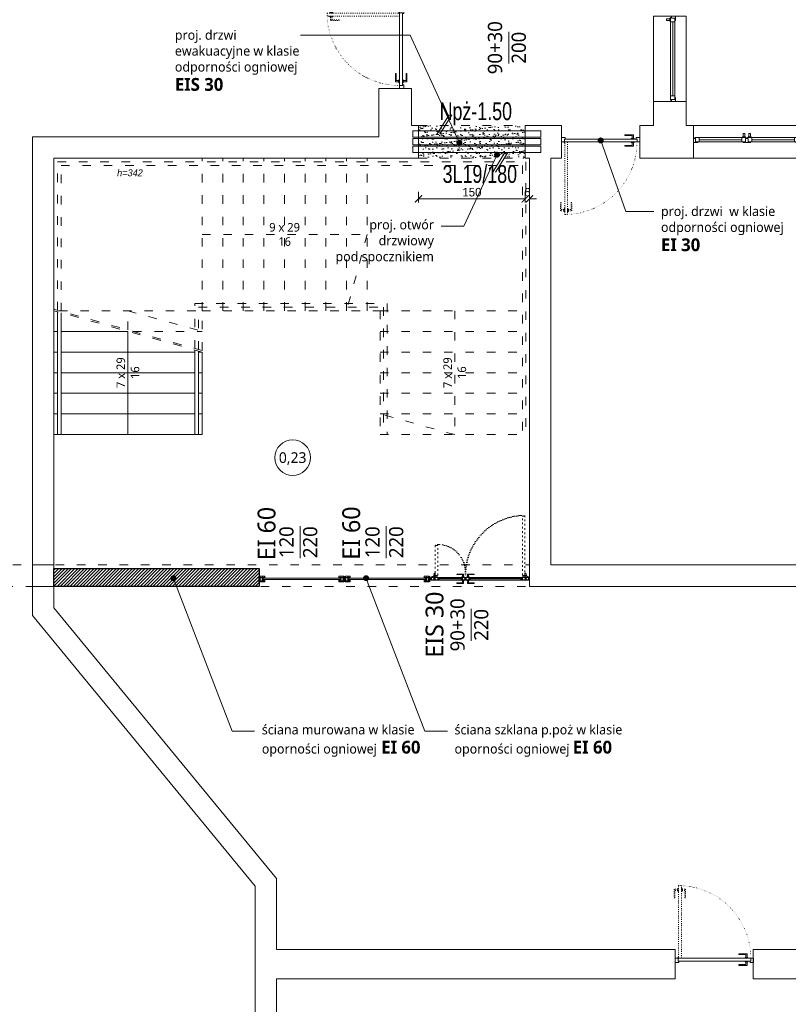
# Model space of a CAD drawing. Header units: millimetres. Extents: x -221 to 149158, y -114258 to 0.
# Tile 5 of 219: x 112332 to 113412, y -106545 to -105163. Entities that reach past the tile are written whole.
import ezdxf
from ezdxf import colors
from ezdxf.entities.mleader import LeaderData, LeaderLine
from ezdxf.enums import TextEntityAlignment as Align
from ezdxf.math import Vec2, Vec3

# ---------------------------------------------------------------- set-up
doc = ezdxf.new("R2010")
doc.units = ezdxf.units.MM
doc.linetypes.add('ACAD_ISO03W100', pattern=[30, 12, -18])
doc.linetypes.add('ACAD_ISO07W100', pattern=[3, 0, -3])
doc.layers.get('0').update_dxf_attribs({"lineweight": 0})
for name, color, linetype, lineweight in [('0.3', 3, 'Continuous', 30), ('A-stolarka.ART', 250, 'Continuous', 5), ('OPIS', 4, 'Continuous', 9), ('opis..KF', 250, 'Continuous', 15), ('stolarka_arch', 250, 'Continuous', 5), ('zmiany..KF', 240, 'Continuous', 9), ('ściana pro..KF', 222, 'Continuous', 30), ('ściany ist..KF', 61, 'Continuous', 5)]:
    doc.layers.add(name, color=color, linetype=linetype, lineweight=lineweight)
doc.layers.add('A-przekrycieram.ART', color=7, linetype='Continuous', lineweight=0, true_color=0xffffff)
doc.layers.add('wypełnienie 2', color=7, linetype='Continuous', lineweight=0, true_color=0x363636)
doc.styles.add('ARCH', font='segoeuil.ttf')
doc.styles.add('kamil', font='GOTHIC.TTF')
doc.styles.add('tekst', font='MTCORSVA.TTF', dxfattribs={"width": 0.75})
doc.dimstyles.new('100..KF', dxfattribs={"dimtxt": 12, "dimasz": 10, "dimexe": 5, "dimexo": 5, "dimgap": 3, "dimtad": 1, "dimdec": 1, "dimrnd": 0.5, "dimtxsty": 'kamil', "dimblk": 'ARCHTICK', "dimcen": 0, "dimclrd": 256, "dimclre": 256, "dimclrt": 256, "dimadec": 0, "dimazin": 0, "dimtfac": 1, "dimtdec": 1, "dimtofl": 0, "dimtmove": 0, "dimatfit": 3, "dimfxl": 10, "dimfxlon": 1, "dimlwd": 0, "dimlwe": 0, "dimarcsym": 0})

# ---------------------------------------------------------------- blocks, each defined once
blk = doc.blocks.new('*U650')
at = {"layer": 'stolarka_arch', "linetype": 'ACAD_ISO03W100', "lineweight": 0, "ltscale": 0.1}
for points in [[(3.5, 97), (-1.5, 97), (-1.5, 85), (-0.5, 85), (-0.5, 95), (3.5, 95)], [(3.5, 98), (3.5, 94), (4.5, 94), (4.5, 98)], [(4.5, 102), (4.5, 0), (8.5, 0), (8.5, 102)], [(9.5, 98), (9.5, 94), (8.5, 94), (8.5, 98)], [(9.5, 97), (14.5, 97), (14.5, 85), (13.5, 85), (13.5, 95), (9.5, 95)]]:
    blk.add_lwpolyline(points, close=True, dxfattribs=at)
at = {"layer": 'stolarka_arch'}
for points in [[(5, -4), (5, -6), (0, -6), (0, 0), (4, 0), (4, -4), (5, -4)], [(106, 0), (4, 0), (4, -4), (106, -4)], [(101, 1), (101, 6), (89, 6), (89, 5), (99, 5), (99, 1)], [(102, 1), (98, 1), (98, 0), (102, 0)], [(105, -4), (105, -6), (110, -6), (110, 0), (106, 0), (106, -4), (105, -4)], [(101, -5), (101, -10), (89, -10), (89, -9), (99, -9), (99, -5)], [(102, -5), (98, -5), (98, -4), (102, -4)]]:
    blk.add_lwpolyline(points, close=True, dxfattribs=at)
blk.add_circle((4, 0.5), 0.5, dxfattribs=at)
at = {"layer": 'stolarka_arch', "linetype": 'ACAD_ISO07W100', "lineweight": 0, "ltscale": 0.5}
blk.add_arc((4, 0), 102, 0, 89.6506, dxfattribs=at)
blk = doc.blocks.new('*U1042')
at = {"layer": 'stolarka_arch', "lineweight": 0}
blk.add_lwpolyline([(0, 0), (150, 0), (150, -46), (0, -46)], close=True, dxfattribs=at)
at = {"layer": 'stolarka_arch'}
for points in [[(0, -22), (6, -22), (6, -23), (3, -23), (3, -28), (0, -28)], [(3, -23), (8, -23), (8, -29), (2, -29), (2, -28), (3, -28)], [(8, -26), (68, -26), (68, -23), (8, -23)], [(8, -26), (68, -26), (68, -29), (8, -29)], [(73, -23), (68, -23), (68, -29), (74, -29), (74, -28), (73, -28)], [(70, -22), (80, -22), (80, -23), (77, -23), (77, -28), (73, -28), (73, -23), (70, -23)], [(77, -23), (82, -23), (82, -29), (76, -29), (76, -28), (77, -28)], [(142, -26), (82, -26), (82, -23), (142, -23)], [(142, -26), (82, -26), (82, -29), (142, -29)], [(147, -23), (142, -23), (142, -29), (148, -29), (148, -28), (147, -28)], [(150, -22), (144, -22), (144, -23), (147, -23), (147, -28), (150, -28)], [(73, -30), (69, -30), (69, -29), (73, -29)], [(72, -35), (70, -35), (70, -30), (72, -30)], [(81, -30), (77, -30), (77, -29), (81, -29)], [(80, -35), (78, -35), (78, -30), (80, -30)]]:
    blk.add_lwpolyline(points, close=True, dxfattribs=at)
blk = doc.blocks.new('nr pom')
at = {"layer": 'opis..KF', "lineweight": 20}
blk.add_circle((0, 0), 25, dxfattribs=at)
at = {"layer": 'opis..KF', "style": 'ARCH'}
blk.add_attdef('00', text='', height=15, dxfattribs=at).set_placement((0, 0), align=Align.MIDDLE_CENTER)
blk = doc.blocks.new('*U1672')
at = {"layer": 'stolarka_arch', "lineweight": 0}
blk.add_lwpolyline([(0, 0), (120, 0), (120, -46), (0, -46)], close=True, dxfattribs=at)
at = {"layer": 'stolarka_arch'}
for points in [[(0, -15), (6, -15), (6, -16), (3, -16), (3, -21), (0, -21)], [(3, -16), (8, -16), (8, -22), (2, -22), (2, -21), (3, -21)], [(8, -19), (112, -19), (112, -16), (8, -16)], [(8, -19), (112, -19), (112, -22), (8, -22)], [(117, -16), (112, -16), (112, -22), (118, -22), (118, -21), (117, -21)], [(117, -23), (113, -23), (113, -22), (117, -22)], [(120, -15), (114, -15), (114, -16), (117, -16), (117, -21), (120, -21)], [(116, -28), (114, -28), (114, -23), (116, -23)]]:
    blk.add_lwpolyline(points, close=True, dxfattribs=at)
blk = doc.blocks.new('_Dot')
at = {"color": 0, "linetype": 'ByBlock', "lineweight": -2}
blk.add_line((-0.5, 0), (-1, 0), dxfattribs=at)
at = {"color": 0, "linetype": 'ByBlock', "const_width": 0.5}
blk.add_lwpolyline([(-0.25, 0, 1), (0.25, 0, 1)], format="xyb", close=True, dxfattribs=at)
blk = doc.blocks.new('*U1668')
at = {"layer": 'A-stolarka.ART'}
for p, q in [((0, -4.5), (0, 0)), ((175, -4.5), (175, 0)), ((106.1, -1.6), (14.1, -1.6)), ((160.9, -1.6), (119.9, -1.6))]:
    blk.add_line(p, q, dxfattribs=at)
at = {"layer": 'A-stolarka.ART', "lineweight": 0}
for p, q in [((105.1, -4.5), (15.1, -4.5)), ((15.3, 0), (104.8, 0)), ((159.9, -4.5), (120.9, -4.5)), ((121.2, 0), (159.7, 0))]:
    blk.add_line(p, q, dxfattribs=at)
at = {"layer": 'A-stolarka.ART', "color": 250, "linetype": 'ACAD_ISO03W100', "lineweight": 0, "ltscale": 0.25, "true_color": 0x323232}
for points in [[(12.5, 107.8), (11.7, 107.8), (11.7, 108.7), (11.5, 108.7), (11.5, 108.3), (8.2, 108.3), (8.2, 108.8), (8.5, 108.8), (8.5, 109), (8.2, 109), (8.2, 109.6), (8.5, 109.6), (8.5, 109.8), (8, 109.8), (8, 1.9), (8.5, 1.9), (8.5, 2.1), (8.2, 2.1), (8.2, 2.8), (8.5, 2.8), (8.5, 3), (8.2, 3), (8.2, 3.5), (11.5, 3.5), (11.5, 3.1), (11.7, 3.1), (11.7, 4), (12.5, 4)], [(167, 56.3), (167, 1.9), (166.5, 1.9), (166.5, 2.1), (166.8, 2.1), (166.8, 2.8), (166.5, 2.8), (166.5, 3), (166.8, 3), (166.8, 3.5), (163.5, 3.5), (163.5, 3.1), (163.3, 3.1), (163.3, 4), (162.5, 4), (162.5, 58.4), (163, 58.4), (163, 58.2), (162.7, 58.2), (162.7, 57.6), (163, 57.6), (163, 57.4), (162.7, 57.4), (162.7, 56.8), (166, 56.8), (166, 57.2), (166.2, 57.2), (166.2, 56.3)]]:
    blk.add_lwpolyline(points, close=True, dxfattribs=at)
at = {"layer": 'A-stolarka.ART'}
for points in [[(6.5, -0.8), (5.6, -0.8), (5.6, 0), (1, 0), (1, -0.2), (1.5, -0.2), (1.5, -2), (1, -2), (1, -2.6), (1.5, -2.6), (1.5, -4.3), (1, -4.3), (1, -4.5), (7.6, -4.5), (7.6, -4), (7.4, -4), (7.4, -4.3), (6.8, -4.3), (6.8, -4), (6.6, -4), (6.6, -4.3), (6.1, -4.3), (6.1, -1), (6.5, -1)], [(15.3, 0), (6, 0), (6, -0.5), (6.2, -0.5), (6.2, -0.2), (6.8, -0.2), (6.8, -0.5), (7.1, -0.5), (7.1, -0.2), (7.6, -0.2), (7.6, -3.5), (7.2, -3.5), (7.2, -3.7), (8.1, -3.7), (8.1, -4.5), (13.2, -4.5), (13.2, -4.3), (12.8, -4.3), (12.8, -2.6), (13.2, -2.6), (13.2, -2), (12.8, -2), (12.8, -0.2), (14.3, -0.2), (14.3, -0.5), (14.5, -0.5), (14.5, -0.2), (15.1, -0.2), (15.1, -0.5), (15.3, -0.5)], [(104.8, 0), (114.1, 0), (114.1, -0.5), (113.9, -0.5), (113.9, -0.2), (113.3, -0.2), (113.3, -0.5), (113.1, -0.5), (113.1, -0.2), (112.5, -0.2), (112.5, -3.5), (112.9, -3.5), (112.9, -3.7), (112, -3.7), (112, -4.5), (106.9, -4.5), (106.9, -4.3), (107.4, -4.3), (107.4, -2.6), (106.9, -2.6), (106.9, -2), (107.4, -2), (107.4, -0.2), (105.8, -0.2), (105.8, -0.5), (105.6, -0.5), (105.6, -0.2), (105, -0.2), (105, -0.5), (104.8, -0.5)], [(121.2, 0), (121.2, -0.5), (121, -0.5), (121, -0.2), (120.4, -0.2), (120.4, -0.5), (120.2, -0.5), (120.2, -0.2), (118.6, -0.2), (118.6, -2), (119.1, -2), (119.1, -2.6), (118.6, -2.6), (118.6, -4.3), (119.1, -4.3), (119.1, -4.5), (112.5, -4.5), (112.5, -4), (112.7, -4), (112.7, -4.3), (113.3, -4.3), (113.3, -4), (113.5, -4), (113.5, -4.3), (114.1, -4.3), (114.1, -1), (113.7, -1), (113.7, -0.8), (114.6, -0.8), (114.6, 0)], [(159.7, 0), (168.9, 0), (168.9, -0.5), (168.8, -0.5), (168.8, -0.2), (168.1, -0.2), (168.1, -0.5), (167.9, -0.5), (167.9, -0.2), (167.4, -0.2), (167.4, -3.5), (167.8, -3.5), (167.8, -3.7), (166.9, -3.7), (166.9, -4.5), (161.8, -4.5), (161.8, -4.3), (162.2, -4.3), (162.2, -2.6), (161.8, -2.6), (161.8, -2), (162.2, -2), (162.2, -0.2), (160.7, -0.2), (160.7, -0.5), (160.5, -0.5), (160.5, -0.2), (159.9, -0.2), (159.9, -0.5), (159.7, -0.5)], [(168.5, -0.8), (169.4, -0.8), (169.4, 0), (174, 0), (174, -0.2), (173.5, -0.2), (173.5, -2), (174, -2), (174, -2.6), (173.5, -2.6), (173.5, -4.3), (174, -4.3), (174, -4.5), (167.4, -4.5), (167.4, -4), (167.6, -4), (167.6, -4.3), (168.1, -4.3), (168.1, -4), (168.4, -4), (168.4, -4.3), (168.9, -4.3), (168.9, -1), (168.5, -1)], [(5.9, -1), (5.4, -1), (5.4, -0.2), (1.7, -0.2), (1.7, -2.2), (1.2, -2.2), (1.2, -2.4), (1.7, -2.4), (1.7, -4.3), (5.9, -4.3)], [(12.6, -0.2), (7.8, -0.2), (7.8, -3.5), (8.3, -3.5), (8.3, -4.3), (12.6, -4.3), (12.6, -2.4), (13.1, -2.4), (13.1, -2.2), (12.6, -2.2)], [(13, -4.3), (13.2, -4.3), (13.2, -4.5), (15.1, -4.5), (15.1, -2.6), (13, -2.6), (13, -2.8), (14.9, -2.8), (14.9, -4.3), (13.4, -4.3), (13.4, -4.1), (13, -4.1)], [(106.1, -0.8), (14.1, -0.8), (14.1, -2.3), (106.1, -2.3)], [(107.1, -4.3), (106.9, -4.3), (106.9, -4.5), (105.1, -4.5), (105.1, -2.6), (107.1, -2.6), (107.1, -2.8), (105.3, -2.8), (105.3, -4.3), (106.7, -4.3), (106.7, -4.1), (107.1, -4.1)], [(107.6, -0.2), (112.3, -0.2), (112.3, -3.5), (111.8, -3.5), (111.8, -4.3), (107.6, -4.3), (107.6, -2.4), (107.1, -2.4), (107.1, -2.2), (107.6, -2.2)], [(114.3, -1), (114.8, -1), (114.8, -0.2), (118.4, -0.2), (118.4, -2.2), (118.9, -2.2), (118.9, -2.4), (118.4, -2.4), (118.4, -4.3), (114.3, -4.3)], [(118.9, -4.3), (119.1, -4.3), (119.1, -4.5), (120.9, -4.5), (120.9, -2.6), (118.9, -2.6), (118.9, -2.8), (120.8, -2.8), (120.8, -4.3), (119.3, -4.3), (119.3, -4.1), (118.9, -4.1)], [(160.9, -0.8), (119.9, -0.8), (119.9, -2.3), (160.9, -2.3)], [(162, -4.3), (161.8, -4.3), (161.8, -4.5), (159.9, -4.5), (159.9, -2.6), (162, -2.6), (162, -2.8), (160.1, -2.8), (160.1, -4.3), (161.6, -4.3), (161.6, -4.1), (162, -4.1)], [(162.4, -0.2), (167.2, -0.2), (167.2, -3.5), (166.7, -3.5), (166.7, -4.3), (162.4, -4.3), (162.4, -2.4), (161.9, -2.4), (161.9, -2.2), (162.4, -2.2)], [(169.1, -1), (169.6, -1), (169.6, -0.2), (173.3, -0.2), (173.3, -2.2), (173.8, -2.2), (173.8, -2.4), (173.3, -2.4), (173.3, -4.3), (169.1, -4.3)]]:
    blk.add_lwpolyline(points, close=True, dxfattribs=at)
at = {"layer": 'A-stolarka.ART', "lineweight": 0}
for points in [[(5.9, 0.5), (5.1, 0.5, 0.43839), (4.8, 0.3), (4.8, 0), (2.3, 0), (2.3, 0.9, -0.320305), (3, 1.9), (4.6, 2.5)], [(7.5, 2.5), (11.2, 1.8, -0.364335), (12, 0.8), (12, 0), (8.5, 0), (8.5, 0.4, 0.43839), (8.3, 0.6), (6.2, 0.5)], [(167.5, 2.5), (163.8, 1.8, 0.364335), (163, 0.8), (163, 0), (166.5, 0), (166.5, 0.4, -0.43839), (166.7, 0.6), (168.8, 0.5)], [(169.1, 0.5), (169.9, 0.5, -0.43839), (170.2, 0.3), (170.2, 0), (172.7, 0), (172.7, 0.9, 0.320305), (172, 1.9), (170.4, 2.5)]]:
    blk.add_lwpolyline(points, format="xyb", dxfattribs=at)
at = {"layer": 'A-stolarka.ART', "color": 250, "linetype": 'ACAD_ISO03W100', "lineweight": 0, "ltscale": 0.25, "true_color": 0x323232}
for points in [[(5.5, 3.4), (6.2, 7.1, -0.364335), (7.2, 7.9), (8, 7.9), (8, 4.4), (7.6, 4.4, 0.43839), (7.4, 4.2), (7.5, 2.1)], [(169.5, 3.4), (168.8, 7.1, 0.364335), (167.8, 7.9), (167, 7.9), (167, 4.4), (167.4, 4.4, -0.43839), (167.6, 4.2), (167.5, 2.1)]]:
    blk.add_lwpolyline(points, format="xyb", dxfattribs=at)
at = {"layer": 'A-stolarka.ART', "lineweight": 0}
for points in [[(110, 1), (110, 6), (98, 6), (98, 5), (108, 5), (108, 1)], [(111, 1), (107, 1), (107, 0), (111, 0)], [(115.6, 1), (119.6, 1), (119.6, 0), (115.6, 0)], [(116.6, 1), (116.6, 6), (128.6, 6), (128.6, 5), (118.6, 5), (118.6, 1)], [(110, -5.5), (110, -10.5), (98, -10.5), (98, -9.5), (108, -9.5), (108, -5.5)], [(111, -5.5), (107, -5.5), (107, -4.5), (111, -4.5)], [(115.6, -5.5), (119.6, -5.5), (119.6, -4.5), (115.6, -4.5)], [(116.6, -5.5), (116.6, -10.5), (128.6, -10.5), (128.6, -9.5), (118.6, -9.5), (118.6, -5.5)]]:
    blk.add_lwpolyline(points, close=True, dxfattribs=at)
for centre in [(6, 1.9), (168.9, 1.9)]:
    blk.add_circle(centre, 1.5, dxfattribs=at)
at = {"layer": 'A-stolarka.ART', "color": 250, "linetype": 'ACAD_ISO07W100', "lineweight": 0, "true_color": 0x323232}
for centre, radius, start, end in [((8, 4.5), 105.3, 0, 90), ((162.5, 9.2), 49.2, 90, 180)]:
    blk.add_arc(centre, radius, start, end, dxfattribs=at)
blk = doc.blocks.new('*U1669')
at = {"layer": 'A-stolarka.ART'}
for p, q in [((0, 0), (0, 8)), ((120, 0), (120, 8))]:
    blk.add_line(p, q, dxfattribs=at)
for points in [[(1.7, 5.5), (1.7, 5.7), (4.8, 5.7), (4.8, 5.5), (5, 5.5), (5, 5.7), (5.5, 5.7), (5.5, 5.9), (5, 5.9), (5, 7.8), (5.5, 7.8), (5.5, 8), (1, 8), (1, 7.8), (1.5, 7.8), (1.5, 5.9), (1, 5.9), (1, 5.7), (1.5, 5.7), (1.5, 5.5)], [(1.7, 2.5), (1.7, 2.3), (4.8, 2.3), (4.8, 2.5), (5, 2.5), (5, 2.3), (5.5, 2.3), (5.5, 2.1), (5, 2.1), (5, 0.2), (5.5, 0.2), (5.5, 0), (1, 0), (1, 0.2), (1.5, 0.2), (1.5, 2.1), (1, 2.1), (1, 2.3), (1.5, 2.3), (1.5, 2.5)], [(1.9, 5.7), (1.9, 5.3), (1.7, 5.3), (1.7, 2.7), (1.9, 2.7), (1.9, 2.3), (1.7, 2.3), (1.7, 2.5), (1.5, 2.5), (1.5, 5.5), (1.7, 5.5), (1.7, 5.7)], [(1.7, 5.9), (4.8, 5.9), (4.8, 7.8), (1.7, 7.8)], [(1.7, 2.1), (4.8, 2.1), (4.8, 0.2), (1.7, 0.2)], [(4.6, 5.7), (4.6, 5.3), (4.8, 5.3), (4.8, 2.7), (4.6, 2.7), (4.6, 2.3), (4.8, 2.3), (4.8, 2.5), (5, 2.5), (5, 5.5), (4.8, 5.5), (4.8, 5.7)], [(5, 6.1), (5, 5.9), (7, 5.9), (7, 5.5), (8, 5.5), (8, 8), (5.5, 8), (5.5, 7.7), (5, 7.7), (5, 7.5), (5.7, 7.5), (5.7, 7.8), (7.8, 7.8), (7.8, 5.7), (7.2, 5.7), (7.2, 6.1)], [(5, 1.9), (5, 2.1), (7, 2.1), (7, 2.5), (8, 2.5), (8, 0), (5.5, 0), (5.5, 0.3), (5, 0.3), (5, 0.5), (5.7, 0.5), (5.7, 0.2), (7.8, 0.2), (7.8, 2.3), (7.2, 2.3), (7.2, 1.9)], [(6, 5), (114, 5), (114, 3), (6, 3)], [(115, 6.1), (115, 5.9), (113, 5.9), (113, 5.5), (112, 5.5), (112, 8), (114.5, 8), (114.5, 7.7), (115, 7.7), (115, 7.5), (114.3, 7.5), (114.3, 7.8), (112.2, 7.8), (112.2, 5.7), (112.8, 5.7), (112.8, 6.1)], [(115, 1.9), (115, 2.1), (113, 2.1), (113, 2.5), (112, 2.5), (112, 0), (114.5, 0), (114.5, 0.3), (115, 0.3), (115, 0.5), (114.3, 0.5), (114.3, 0.2), (112.2, 0.2), (112.2, 2.3), (112.8, 2.3), (112.8, 1.9)], [(118.3, 5.5), (118.3, 5.7), (115.2, 5.7), (115.2, 5.5), (115, 5.5), (115, 5.7), (114.5, 5.7), (114.5, 5.9), (115, 5.9), (115, 7.8), (114.5, 7.8), (114.5, 8), (119, 8), (119, 7.8), (118.5, 7.8), (118.5, 5.9), (119, 5.9), (119, 5.7), (118.5, 5.7), (118.5, 5.5)], [(118.3, 2.5), (118.3, 2.3), (115.2, 2.3), (115.2, 2.5), (115, 2.5), (115, 2.3), (114.5, 2.3), (114.5, 2.1), (115, 2.1), (115, 0.2), (114.5, 0.2), (114.5, 0), (119, 0), (119, 0.2), (118.5, 0.2), (118.5, 2.1), (119, 2.1), (119, 2.3), (118.5, 2.3), (118.5, 2.5)], [(115.4, 5.7), (115.4, 5.3), (115.2, 5.3), (115.2, 2.7), (115.4, 2.7), (115.4, 2.3), (115.2, 2.3), (115.2, 2.5), (115, 2.5), (115, 5.5), (115.2, 5.5), (115.2, 5.7)], [(118.3, 5.9), (115.2, 5.9), (115.2, 7.8), (118.3, 7.8)], [(118.3, 2.1), (115.2, 2.1), (115.2, 0.2), (118.3, 0.2)], [(118.1, 5.7), (118.1, 5.3), (118.3, 5.3), (118.3, 2.7), (118.1, 2.7), (118.1, 2.3), (118.3, 2.3), (118.3, 2.5), (118.5, 2.5), (118.5, 5.5), (118.3, 5.5), (118.3, 5.7)]]:
    blk.add_lwpolyline(points, close=True, dxfattribs=at)
blk = doc.blocks.new('_ArchTick')
at = {"color": 0, "linetype": 'ByBlock', "const_width": 0.15}
blk.add_lwpolyline([(-0.5, -0.5), (0.5, 0.5)], dxfattribs=at)
blk = doc.blocks.new('*D1713')
at = {"layer": 'Defpoints', "color": 0, "linetype": 'ByBlock', "transparency": 16777216}
for p in [(112892.4, -105357.3), (113042.4, -105357.3), (113042.4, -105414.2)]:
    blk.add_point(p, dxfattribs=at)
at = {"layer": 'OPIS', "linetype": 'Continuous', "lineweight": 0, "transparency": 16777216}
for p, q in [((112892.4, -105404.2), (112892.4, -105419.2)), ((112892.4, -105414.2), (113042.4, -105414.2)), ((113042.4, -105404.2), (113042.4, -105419.2))]:
    blk.add_line(p, q, dxfattribs=at)
at = {"layer": 'OPIS', "linetype": 'ByBlock', "lineweight": 0, "transparency": 16777216, "xscale": 10, "yscale": 10, "zscale": 10, "rotation": 180}
blk.add_blockref('_ArchTick', (112892.4, -105414.2), dxfattribs=at)
at = {"layer": 'OPIS', "linetype": 'ByBlock', "lineweight": 0, "transparency": 16777216, "xscale": 10, "yscale": 10, "zscale": 10}
blk.add_blockref('_ArchTick', (113042.4, -105414.2), dxfattribs=at)
at = {"layer": 'OPIS', "linetype": 'ByBlock', "transparency": 16777216, "insert": (112967.4, -105404.9), "char_height": 12, "attachment_point": 5, "style": 'kamil'}
blk.add_mtext('150', dxfattribs=at)
blk = doc.blocks.new('*D1714')
at = {"layer": 'Defpoints', "color": 0, "linetype": 'ByBlock', "transparency": 16777216}
for p in [(113042.4, -105404.2), (113048.3, -105404.2), (113048.3, -105414.3)]:
    blk.add_point(p, dxfattribs=at)
at = {"layer": 'OPIS', "linetype": 'Continuous', "lineweight": 0, "transparency": 16777216}
for p, q in [((113042.4, -105414.3), (113032.4, -105414.3)), ((113042.4, -105409.2), (113042.4, -105419.3)), ((113048.3, -105409.2), (113048.3, -105419.3)), ((113048.3, -105414.3), (113058.3, -105414.3))]:
    blk.add_line(p, q, dxfattribs=at)
at = {"layer": 'OPIS', "linetype": 'ByBlock', "lineweight": 0, "transparency": 16777216, "xscale": 10, "yscale": 10, "zscale": 10}
blk.add_blockref('_ArchTick', (113042.4, -105414.3), dxfattribs=at)
at = {"layer": 'OPIS', "linetype": 'ByBlock', "lineweight": 0, "transparency": 16777216, "xscale": 10, "yscale": 10, "zscale": 10, "rotation": 180}
blk.add_blockref('_ArchTick', (113048.3, -105414.3), dxfattribs=at)
at = {"layer": 'OPIS', "linetype": 'ByBlock', "transparency": 16777216, "insert": (113045.4, -105405), "char_height": 12, "attachment_point": 5, "style": 'kamil'}
blk.add_mtext('6', dxfattribs=at)
blk = doc.blocks.new('*U1677')
at = {"layer": 'A-przekrycieram.ART'}
h = blk.add_hatch(color=256, dxfattribs=at)
h.dxf.hatch_style = 1
h.paths.add_polyline_path([(0, 4200), (5940, 4200), (5940, 0), (0, 0)])
h.paths.add_polyline_path([(200, 4100), (5840, 4100), (5840, 100), (200, 100)], flags=16)

msp = doc.modelspace()

# ---------------------------------------------------------------- hatches: boundary and pattern name
at = {"layer": 'wypełnienie 2', "linetype": 'ByBlock'}
h = msp.add_hatch(dxfattribs=at)
h.set_pattern_fill('ANSI31', color=256)
h.set_pattern_definition([(45, (30610.7594, -41017.2574), (-2.24506403, 2.24506403), [])])
h.paths.add_polyline_path([(112668.46, -105958.25), (112380.33, -105958.25), (112380.33, -105933.25), (112668.46, -105933.25)])
at = {"layer": 'zmiany..KF', "linetype": 'ACAD_ISO03W100', "lineweight": 0, "ltscale": 0.1}
h = msp.add_hatch(dxfattribs=at)
h.set_pattern_fill('AR-SAND', color=256, scale=0.2)
h.set_pattern_definition([(37.5, (30610.7594, -41017.2574), (-0.32000626, 9.78826475), [0, -7.7216, 0, -8.636, 0, -8.255]), (7.5, (30610.76, -41017.257), (8.9904657, 14.336502), [0, -4.1656, 0, -6.9596, 0, -2.667]), (327.5, (30604.511, -41017.257), (15.8198474, 0.0287437), [0, -2.54, 0, -9.144, 0, -11.938]), (317.5, (30604.511, -41017.257), (15.271129, 4.4585865), [0, -1.27, 0, -5.9944, 0, -6.858])])
h.paths.add_polyline_path([(112892.38, -105357.25), (113042.38, -105357.25), (113042.38, -105311.25), (112892.38, -105311.25)])

# ---------------------------------------------------------------- linework, layer by layer
at = {"linetype": 'ACAD_ISO03W100'}
for p, q in [((112588.33, -105627.25), (112380.25, -105569.25)), ((112588.33, -105629.25), (112380.25, -105571.25)), ((111902.49, -105928.25), (113048.33, -105928.25)), ((111980.77, -105958.25), (113048.33, -105958.25))]:
    msp.add_line(p, q, dxfattribs=at)
for points in [[(112588.33, -105571.25), (112588.33, -105357.25)], [(112617.33, -105571.25), (112617.33, -105357.25)], [(112646.33, -105571.25), (112646.33, -105357.25)], [(112675.33, -105571.25), (112675.33, -105357.25)], [(112704.33, -105571.25), (112704.33, -105357.25)], [(112733.33, -105571.25), (112733.33, -105357.25)], [(112762.33, -105571.25), (112762.33, -105357.25)], [(112791.33, -105571.25), (112791.33, -105357.25)], [(112820.33, -105571.25), (112820.33, -105357.25)], [(112385.33, -105570.67), (112385.33, -105362.25), (113043.33, -105362.25), (113043.33, -105745.25)], [(112390.33, -105572.06), (112390.33, -105367.25), (113038.33, -105367.25), (113038.33, -105745.25)], [(112588.33, -105464.25), (112820.33, -105464.25), (112791.33, -105571.25)], [(112578.33, -105624.46), (112578.33, -105561.25), (112848.33, -105561.25), (112848.33, -105745.25)], [(112583.33, -105625.86), (112583.33, -105566.25), (112843.33, -105566.25), (112843.33, -105745.25)], [(112387.42, -105571.25), (112588.33, -105571.25)], [(112484.33, -105598.26), (112484.33, -105571.25), (112588.33, -105600.25)], [(112588.33, -105627.25), (112588.33, -105571.25), (112838.33, -105571.25), (112838.33, -105745.25)], [(112838.33, -105571.25), (113048.33, -105571.25)], [(112943.33, -105571.25), (112943.33, -105745.25), (112838.33, -105716.25)], [(112491.46, -105600.25), (112588.33, -105600.25)], [(112838.33, -105600.25), (113048.33, -105600.25)], [(112838.33, -105629.25), (113048.33, -105629.25)], [(112838.33, -105658.25), (113048.33, -105658.25)], [(112838.33, -105687.25), (113048.33, -105687.25)], [(112838.33, -105716.25), (113048.33, -105716.25)], [(112838.33, -105745.25), (113048.33, -105745.25)]]:
    msp.add_lwpolyline(points, dxfattribs=at)
for points in [[(112385.33, -105745.25), (112385.33, -105572.67)], [(112390.33, -105745.25), (112390.33, -105574.06)], [(112380.33, -105600.25), (112385.33, -105600.25)], [(112390.33, -105600.25), (112484.29, -105600.25)], [(112484.33, -105745.25), (112484.33, -105600.26)], [(112380.33, -105629.25), (112385.33, -105629.25)], [(112390.33, -105629.25), (112578.33, -105629.25)], [(112578.33, -105745.25), (112578.33, -105626.46)], [(112583.33, -105745.25), (112583.33, -105627.86)], [(112583.33, -105629.25), (112588.33, -105629.25)], [(112588.33, -105745.25), (112588.33, -105629.25)], [(112380.33, -105658.25), (112385.33, -105658.25)], [(112390.33, -105658.25), (112578.33, -105658.25)], [(112583.33, -105658.25), (112588.33, -105658.25)], [(112380.33, -105687.25), (112385.33, -105687.25)], [(112390.33, -105687.25), (112578.33, -105687.25)], [(112583.33, -105687.25), (112588.33, -105687.25)], [(112380.33, -105716.25), (112385.33, -105716.25)], [(112390.33, -105716.25), (112578.33, -105716.25)], [(112583.33, -105716.25), (112588.33, -105716.25)], [(112380.33, -105745.25), (112588.33, -105745.25)]]:
    msp.add_lwpolyline(points)
at = {"layer": 'A-stolarka.ART'}
msp.add_lwpolyline([(112909.4, -105949.34), (112908.33, -105949.34), (112908.33, -105945.77), (112909.4, -105945.77)], close=True, dxfattribs=at)
at = {"layer": 'OPIS', "linetype": 'ByBlock'}
for points in [[(113064.44, -105318.75), (113064.44, -105327.75), (112884.44, -105327.75), (112884.44, -105318.75)], [(113064.44, -105329.48), (113064.44, -105338.48), (112884.44, -105338.48), (112884.44, -105329.48)], [(113064.44, -105340.07), (113064.44, -105349.07), (112884.44, -105349.07), (112884.44, -105340.07)]]:
    msp.add_lwpolyline(points, close=True, dxfattribs=at)
at = {"layer": 'zmiany..KF', "linetype": 'ByBlock'}
for p, q in [((112935.24, -105296.08), (112918.16, -105323.51)), ((112939.3, -105296.08), (112922.22, -105323.51)), ((113013.71, -105349.29), (112996.62, -105376.72)), ((113017.77, -105349.29), (113000.68, -105376.72))]:
    msp.add_line(p, q, dxfattribs=at)
at = {"layer": 'zmiany..KF', "linetype": 'ACAD_ISO03W100'}
for p, q in [((112892.38, -105311.25), (113042.38, -105311.25)), ((112892.38, -105357.25), (113042.38, -105357.25))]:
    msp.add_line(p, q, dxfattribs=at)
at = {"layer": 'ściana pro..KF', "linetype": 'ByBlock'}
msp.add_lwpolyline([(112668.46, -105958.25), (112380.33, -105958.25), (112380.33, -105933.25), (112668.46, -105933.25)], close=True, dxfattribs=at)
at = {"layer": 'ściany ist..KF', "linetype": 'ByBlock'}
msp.add_line((113222.54, -105277.69), (113268.54, -105277.69), dxfattribs=at)
for points in [[(112662.8, -107090.28), (112662.8, -106379), (112350.33, -105999.1), (112350.33, -105357.25), (112350.33, -105357.25), (112350.33, -105327.25), (112836.49, -105327.25), (112836.49, -105259.16), (112882.49, -105259.16), (112882.49, -105311.25), (112892.38, -105311.25), (112892.38, -105357.25), (112380.33, -105357.25), (112380.33, -105988.35), (112692.8, -106368.25), (112692.8, -106468.25), (113253.13, -106468.25), (113253.13, -106509.25), (112692.8, -106509.25), (112692.8, -107090.28)], [(113203.3, -105357.25), (113203.3, -105311.25), (113222.54, -105311.25), (113222.54, -105277.69)], [(113268.54, -105277.69), (113268.54, -105311.34), (113278.57, -105311.34), (113278.57, -105357.25), (113203.3, -105357.25)], [(113093.3, -105311.25), (113042.38, -105311.25), (113042.38, -105357.25), (113048.33, -105357.25), (113048.33, -105958.25), (114323.28, -105958.25)], [(114323.28, -105928.25), (114168.33, -105928.25), (114168.33, -105357.25), (114269.97, -105357.25), (114269.97, -105311.25), (114111.08, -105311.25), (114111.08, -105357.25), (114138.33, -105357.25), (114138.33, -105667.25), (114126.33, -105667.25), (114126.33, -105909.25), (114138.33, -105909.25), (114138.33, -105928.25), (113078.33, -105928.25), (113078.33, -105357.25), (113093.3, -105357.25), (113093.3, -105311.25)], [(112662.8, -106468.25), (112662.8, -106379), (112350.33, -105999.1), (112350.33, -105357.25)], [(112692.8, -106468.25), (112692.8, -106368.25), (112380.33, -105988.35), (112380.33, -105357.25)], [(114323.28, -106468.25), (113362.4, -106468.25), (113362.4, -106509.25), (113474.83, -106509.25), (113474.83, -106518.25), (113617.83, -106518.25), (113617.83, -106509.25), (114323.28, -106509.25)]]:
    msp.add_lwpolyline(points, dxfattribs=at)
msp.add_lwpolyline([(112350.33, -105958.25), (112380.33, -105958.25), (112380.33, -105928.25), (112350.33, -105928.25)], close=True, dxfattribs=at)

# ---------------------------------------------------------------- block references
msp.add_blockref('*U1677', (110231.21, -107589.38))
at = {"layer": 'A-stolarka.ART', "xscale": -0.7938810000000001, "yscale": 0.7938810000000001, "zscale": 0.7938810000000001}
msp.add_blockref('*U1668', (113048.33, -105945.77), dxfattribs=at)
at = {"layer": 'A-stolarka.ART', "rotation": 180}
msp.add_blockref('*U1669', (112788.33, -105943.75), dxfattribs=at)
at = {"layer": 'A-stolarka.ART', "xscale": -1, "rotation": 180}
msp.add_blockref('*U1669', (112788.33, -105943.75), dxfattribs=at)
at = {"layer": 'opis..KF', "color": 30}
msp.add_blockref('nr pom', (112715.63, -105777.48), dxfattribs=at).add_auto_attribs({'00': '0,23'})
at = {"layer": 'stolarka_arch', "color": 5, "xscale": -1}
for p, rotation in [((112865.88, -105149.16), 90), ((113093.3, -105334.25), 180)]:
    msp.add_blockref('*U650', p, dxfattribs=dict(at, rotation=rotation))
at = {"layer": 'stolarka_arch', "xscale": -1}
for name, p, rotation in [('*U1672', (113268.54, -105277.69), 270), ('*U1042', (113278.57, -105357.25), 180)]:
    msp.add_blockref(name, p, dxfattribs=dict(at, rotation=rotation))
at = {"layer": 'stolarka_arch'}
msp.add_blockref('*U650', (113253.13, -106480.32), dxfattribs=at)

# ---------------------------------------------------------------- texts
at = {"char_height": 25, "width": 216.4197, "attachment_point": 7, "rotation": 90, "style": 'ARCH'}
for s, insert in [('\\A1; EI 60', (112691.8, -105930.02)), ('\\A1; EI 60', (112810.75, -105929.4)), ('\\A1; EIS 30', (112927.73, -106066.83))]:
    msp.add_mtext(s, dxfattribs=dict(at, insert=insert))
at = {"layer": '0.3', "char_height": 25, "attachment_point": 2, "style": 'tekst'}
for s, insert in [('Npż-1.50', (112972.89, -105278.69)), ('3L19/180', (112978.57, -105366.84))]:
    msp.add_mtext_dynamic_manual_height_columns(s, width=91.8809, gutter_width=12.5, heights=[0], dxfattribs=dict(at, insert=insert))
at = {"layer": 'opis..KF', "attachment_point": 5, "style": 'ARCH'}
for s, width, insert, char_height in [('{\\fCentury Gothic|b0|i1|c238|p34;h=342}', 156.7001, (112487.09, -105377.74), 9.6), ('9 x 29 16', 51.5709, (112704.33, -105464.25), 12)]:
    msp.add_mtext_dynamic_manual_height_columns(s, width=width, gutter_width=70, heights=[0], dxfattribs=dict(at, insert=insert, char_height=char_height))
at = {"layer": 'opis..KF', "char_height": 12, "attachment_point": 5, "rotation": 90, "style": 'ARCH'}
for insert in [(112484.33, -105658.25), (112943.33, -105658.25)]:
    msp.add_mtext_dynamic_manual_height_columns('7 x 29 16', width=51.5709, gutter_width=70, heights=[0], dxfattribs=dict(at, insert=insert))
at = {"layer": 'stolarka_arch', "char_height": 20, "width": 398.9172, "attachment_point": 5, "rotation": 90, "style": 'ARCH'}
for s, insert in [('\\A1;90+30\\P{\\O200}', (113016.64, -105202.03)), ('\\A1;120\\P{\\O220}', (112723.72, -105896.25)), ('\\A1;120\\P{\\O220}', (112844.5, -105896.25)), ('\\A1;90+30\\P{\\O220}', (112963.96, -106012.31))]:
    msp.add_mtext(s, dxfattribs=dict(at, insert=insert))

# ---------------------------------------------------------------- dimensions: what is measured, and where the dimension line sits
at = {"layer": 'OPIS', "linetype": 'ByBlock'}
dim = msp.add_linear_dim(base=(113042.38, -105414.24), p1=(112892.38, -105357.25), p2=(113042.38, -105357.25), dimstyle='100..KF', dxfattribs=at)
dim.commit()
dim.dimension.update_dxf_attribs({"geometry": '*D1713', "text_midpoint": (112967.38, -105404.94)})
dim = msp.add_linear_dim(base=(113048.3293, -105414.257), p1=(113042.3827, -105404.2438), p2=(113048.3293, -105404.2438), dimstyle='100..KF', dxfattribs=at)
dim.commit()
dim.dimension.update_dxf_attribs({"geometry": '*D1714', "text_midpoint": (113045.356, -105414.257), "dimtype": 160})

# ---------------------------------------------------------------- leaders
at = {"layer": 'opis..KF', "lineweight": 9}
ml = msp.add_multileader_mtext('Standard', dxfattribs=at)
ml.set_content('proj. drzwi  ewakuacyjne w klasie odporności ogniowej {\\fSegoe UI Light|b1|i0|c238|p34;\\H1.34164x;EIS 30}', color=256, style='ARCH')
ml.set_leader_properties(color=256, linetype='ByLayer', lineweight=-1)
ml.set_arrow_properties(name='DOT')
ml.build(insert=Vec2(0, 0))
ml.multileader.update_dxf_attribs({"dogleg_length": 31.74, "arrow_head_size": 8.39})
ctx = ml.context
ctx.base_point, ctx.char_height, ctx.arrow_head_size, ctx.landing_gap_size, ctx.plane_origin = Vec3(112540.1, -105184.27), 13.41641, 8.39, 10.06, Vec3(111616.29, -105279.64)
notes = []
notes.append((ctx, [(0, (1, 1, 0), (112880.68, -105184.27), (-1, 0), 154.14, [(0, [(112949.85, -105335.39)], 0, [])])]))
ctx.mtext.insert, ctx.mtext.width, ctx.mtext.flow_direction = Vec3(112550.17, -105177.41), 177.6182, 5
ml = msp.add_multileader_mtext('Standard', dxfattribs=at)
ml.set_content('proj. drzwi  w klasie odporności ogniowej {\\fSegoe UI Light|b1|i0|c238|p34;\\H1.34164x;EI 30}', color=256, style='ARCH')
ml.set_leader_properties(color=256, linetype='ByLayer', lineweight=-1)
ml.set_arrow_properties(name='DOT')
ml.build(insert=Vec2(0, 0))
ml.multileader.update_dxf_attribs({"dogleg_length": 31.74, "arrow_head_size": 8.39})
ctx = ml.context
ctx.base_point, ctx.char_height, ctx.arrow_head_size, ctx.landing_gap_size, ctx.plane_origin = Vec3(113222.93, -105431.78), 13.4164, 8.39, 10.06, Vec3(112223.43, -105553.86)
notes.append((ctx, [(1, (1, 1, 0), (113183.6, -105431.78), (1, 0), 39.32, [(0, [(113148.3, -105332.25)], 0, [])])]))
ctx.mtext.insert, ctx.mtext.width, ctx.mtext.flow_direction = Vec3(113232.99, -105424.91), 177.6182, 5
ml = msp.add_multileader_mtext('Standard', dxfattribs=at)
ml.set_content('proj. otwór drzwiowy\\Ppod spocznikiem', color=256, style='ARCH')
ml.set_leader_properties(color=256, linetype='ByLayer', lineweight=-1)
ml.set_arrow_properties(name='DOT')
ml.build(insert=Vec2(0, 0))
ml.multileader.update_dxf_attribs({"dogleg_length": 31.74, "arrow_head_size": 8.39})
ctx = ml.context
ctx.base_point, ctx.char_height, ctx.arrow_head_size, ctx.landing_gap_size, ctx.plane_origin = Vec3(112771.05, -105452.6), 13.4164, 8.39, 10.06, Vec3(112177.95, -105402.57)
ctx.text_align_type = 2
notes.append((ctx, [(0, (1, 1, 0), (112955.86, -105452.6), (-1, 0), 31.74, [(0, [(113002.73, -105352.26)], 0, [])])]))
ctx.mtext.insert, ctx.mtext.width, ctx.mtext.alignment, ctx.mtext.flow_direction = Vec3(112914.05, -105443.69), 156.2211, 3, 5
ml = msp.add_multileader_mtext('Standard', dxfattribs=at)
ml.set_content('ściana murowana w klasie \\Poporności ogniowej{\\fSegoe UI Light|b1|i0|c238|p34;\\H1.34164x; EI 60 }', color=256, style='ARCH')
ml.set_leader_properties(color=256, linetype='ByLayer', lineweight=-1)
ml.set_arrow_properties(name='DOT')
ml.build(insert=Vec2(0, 0))
ml.multileader.update_dxf_attribs({"dogleg_length": 31.74, "arrow_head_size": 8.39})
ctx = ml.context
ctx.base_point, ctx.char_height, ctx.arrow_head_size, ctx.landing_gap_size, ctx.plane_origin = Vec3(112662.27, -106161.63), 13.4164, 8.39, 10.06, Vec3(113983.14, -106252.71)
notes.append((ctx, [(0, (1, 1, 0), (112630.53, -106161.63), (1, 0), 31.74, [(0, [(112548.08, -105946.75)], 0, [])])]))
ctx.mtext.insert, ctx.mtext.flow_direction = Vec3(112672.33, -106152.67), 5
ml = msp.add_multileader_mtext('Standard', dxfattribs=at)
ml.set_content('ściana szklana p.poż w klasie \\Poporności ogniowej {\\fSegoe UI Light|b1|i0|c238|p34;\\H1.34164x;EI 60 }', color=256, style='ARCH')
ml.set_leader_properties(color=256, linetype='ByLayer', lineweight=-1)
ml.set_arrow_properties(name='DOT')
ml.build(insert=Vec2(0, 0))
ml.multileader.update_dxf_attribs({"dogleg_length": 31.74, "arrow_head_size": 8.39})
ctx = ml.context
ctx.base_point, ctx.char_height, ctx.arrow_head_size, ctx.landing_gap_size, ctx.plane_origin = Vec3(112932.91, -106161.63), 13.4164, 8.39, 10.06, Vec3(114253.78, -106252.71)
notes.append((ctx, [(0, (1, 1, 0), (112901.17, -106161.63), (1, 0), 31.74, [(0, [(112818.72, -105946.75)], 0, [])])]))
ctx.mtext.insert, ctx.mtext.flow_direction = Vec3(112942.97, -106152.67), 5
for ctx, leaders in notes:
    for number, flags, end, landing, length, lines in leaders:
        leader = LeaderData()
        leader.index, (leader.has_last_leader_line, leader.has_dogleg_vector, leader.attachment_direction) = number, flags
        leader.last_leader_point, leader.dogleg_vector, leader.dogleg_length = Vec3(end), Vec3(landing), length
        for number, points, colour, breaks in lines:
            line = LeaderLine()
            line.index, line.vertices, line.color, line.breaks = number, Vec3.list(points), colors.encode_raw_color(colour), breaks
            leader.lines.append(line)
        ctx.leaders.append(leader)

doc.saveas('drawing.dxf')
